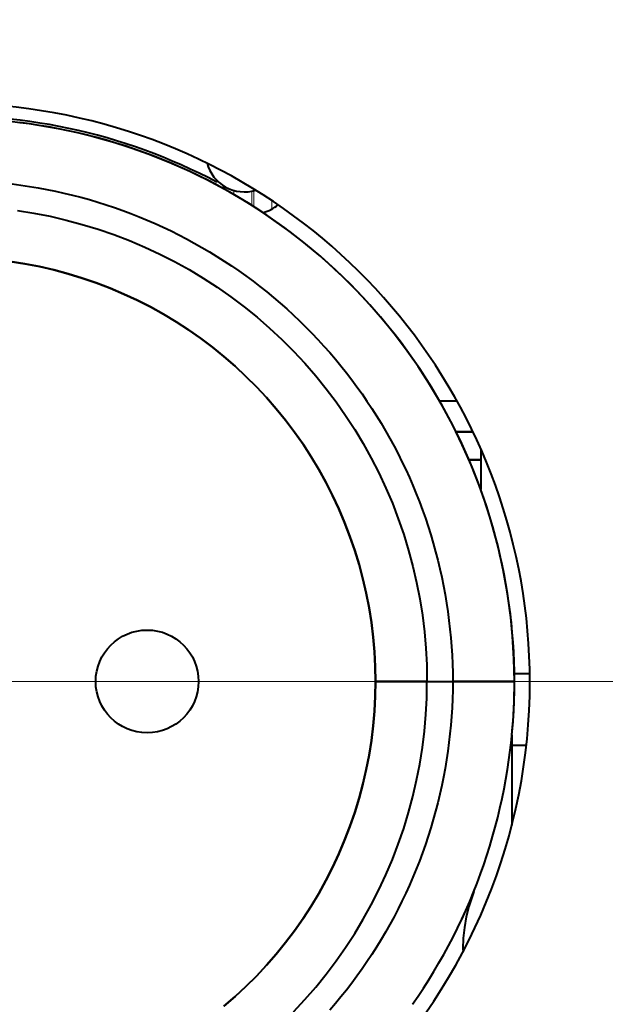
# Model space of a CAD drawing. Header units: millimetres. Extents: x 0 to 420, y -2 to 296.
# Tile 26 of 34: x 191 to 203, y 174 to 194. Entities that reach past the tile are written whole.
import ezdxf
from ezdxf.enums import TextEntityAlignment as Align
from ezdxf.lldxf.tags import DXFTag

# ---------------------------------------------------------------- set-up
doc = ezdxf.new("R2010")
doc.units = ezdxf.units.MM
for name, color, linetype in [('__NAS04_PROGETTI', 7, 'Continuous'), ('Default', 7, 'Continuous'), ('DV1_Predefinito', 7, 'Continuous'), ('ME001036.00.04', 7, 'Continuous'), ('ME001049.00.01', 7, 'Continuous')]:
    doc.layers.add(name, color=color, linetype=linetype)
doc.styles.add('SEACAD_Solid_Edge_ISO', font='txt')
doc.styles.add('SEACAD_Solid_Edge_ISOI', font='seisoi.ttf')
tags = doc.linetypes.add('CENTER2', pattern=[28.575, 19.05, -3.175, 3.175, -3.175]).pattern_tags.tags
tags[10:11] = [DXFTag(74, 4), DXFTag(75, 0), DXFTag(340, '0'), DXFTag(46, 0.0), DXFTag(50, 0.0), DXFTag(44, 0.0), DXFTag(45, 0.0)]
tags[8:9] = [DXFTag(74, 4), DXFTag(75, 0), DXFTag(340, '0'), DXFTag(46, 0.0), DXFTag(50, 0.0), DXFTag(44, 0.0), DXFTag(45, 0.0)]
tags[6:7] = [DXFTag(74, 4), DXFTag(75, 0), DXFTag(340, '0'), DXFTag(46, 0.0), DXFTag(50, 0.0), DXFTag(44, 0.0), DXFTag(45, 0.0)]
tags[4:5] = [DXFTag(74, 4), DXFTag(75, 0), DXFTag(340, '0'), DXFTag(46, 0.0), DXFTag(50, 0.0), DXFTag(44, 0.0), DXFTag(45, 0.0)]
doc.dimstyles.new('ISO', dxfattribs={"dimtxt": 3.5, "dimasz": 3.5, "dimexe": 1.75, "dimexo": 0, "dimgap": 0.875, "dimtad": 1, "dimtxsty": 'SEACAD_Solid_Edge_ISO', "dimblk1": '_SE_FILLED', "dimblk2": '_SE_FILLED', "dimsah": 1, "dimcen": 1.75, "dimadec": 1, "dimazin": 0, "dimtfac": 0.5, "dimtdec": 3, "dimtmove": 0, "dimatfit": 3, "dimfxl": 1, "dimarcsym": 0})

# ---------------------------------------------------------------- blocks, each defined once
blk = doc.blocks.new('SE')
at = {"layer": '__NAS04_PROGETTI', "color": 7, "linetype": 'Continuous', "lineweight": 40}
for p, q in [((191.31, 191.531), (191.12, 191.553)), ((191.315, 191.579), (191.125, 191.6)), ((191.497, 191.508), (191.308, 191.533)), ((191.499, 191.506), (191.31, 191.531)), ((191.506, 191.554), (191.315, 191.579)), ((191.696, 191.525), (191.506, 191.554)), ((191.686, 191.479), (191.497, 191.508)), ((191.688, 191.478), (191.499, 191.506)), ((191.875, 191.448), (191.686, 191.479)), ((191.877, 191.446), (191.688, 191.478)), ((191.885, 191.494), (191.696, 191.525)), ((192.063, 191.413), (191.875, 191.448)), ((192.064, 191.411), (191.877, 191.446)), ((192.074, 191.459), (191.885, 191.494)), ((192.25, 191.375), (192.063, 191.413)), ((192.252, 191.373), (192.064, 191.411)), ((192.262, 191.42), (192.074, 191.459)), ((192.437, 191.334), (192.25, 191.375)), ((192.438, 191.332), (192.252, 191.373)), ((192.449, 191.379), (192.262, 191.42)), ((192.636, 191.334), (192.449, 191.379)), ((192.622, 191.289), (192.437, 191.334)), ((192.624, 191.287), (192.438, 191.332)), ((192.807, 191.241), (192.622, 191.289)), ((192.809, 191.24), (192.624, 191.287)), ((192.822, 191.286), (192.636, 191.334)), ((192.992, 191.19), (192.807, 191.241)), ((192.993, 191.188), (192.809, 191.24)), ((193.007, 191.235), (192.822, 191.286)), ((193.175, 191.136), (192.992, 191.19)), ((193.177, 191.134), (192.993, 191.188)), ((193.191, 191.18), (193.007, 191.235)), ((193.374, 191.122), (193.191, 191.18)), ((193.357, 191.078), (193.175, 191.136)), ((193.359, 191.077), (193.177, 191.134)), ((193.538, 191.018), (193.357, 191.078)), ((193.54, 191.016), (193.359, 191.077)), ((193.556, 191.061), (193.374, 191.122)), ((193.387, 191.068), (193.387, 191.067)), ((193.718, 190.954), (193.538, 191.018)), ((193.72, 190.952), (193.54, 191.016)), ((193.737, 190.997), (193.556, 191.061)), ((193.916, 190.93), (193.737, 190.997)), ((193.897, 190.887), (193.718, 190.954)), ((193.899, 190.885), (193.72, 190.952)), ((194.075, 190.817), (193.897, 190.887)), ((194.077, 190.815), (193.899, 190.885)), ((194.095, 190.86), (193.916, 190.93)), ((194.252, 190.744), (194.075, 190.817)), ((194.254, 190.742), (194.077, 190.815)), ((194.272, 190.786), (194.095, 190.86)), ((194.448, 190.71), (194.272, 190.786)), ((194.427, 190.668), (194.252, 190.744)), ((194.429, 190.666), (194.254, 190.742)), ((194.601, 190.588), (194.427, 190.668)), ((194.603, 190.587), (194.429, 190.666)), ((194.623, 190.63), (194.448, 190.71)), ((194.773, 190.506), (194.601, 190.588)), ((194.775, 190.504), (194.603, 190.587)), ((194.796, 190.548), (194.623, 190.63)), ((194.945, 190.421), (194.773, 190.506)), ((194.775, 190.505), (194.775, 190.505)), ((194.946, 190.419), (194.775, 190.504)), ((194.968, 190.462), (194.796, 190.548)), ((195.114, 190.333), (194.945, 190.421)), ((195.116, 190.331), (194.946, 190.419)), ((195.138, 190.373), (194.968, 190.462)), ((195.151, 190.398), (195.138, 190.373)), ((191.163, 190.34), (191.332, 190.318)), ((191.332, 190.318), (191.5, 190.293)), ((191.5, 190.293), (191.668, 190.265)), ((191.668, 190.265), (191.835, 190.234)), ((191.835, 190.234), (192.002, 190.2)), ((192.002, 190.2), (192.168, 190.163)), ((195.282, 190.241), (195.114, 190.333)), ((195.284, 190.24), (195.116, 190.331)), ((195.265, 190.306), (195.282, 190.241)), ((195.45, 190.146), (195.284, 190.24)), ((192.168, 190.163), (192.334, 190.123)), ((192.334, 190.123), (192.499, 190.08)), ((192.499, 190.08), (192.663, 190.035)), ((192.663, 190.035), (192.826, 189.987)), ((195.615, 190.049), (195.45, 190.146)), ((195.778, 189.949), (195.615, 190.049)), ((191.262, 189.823), (191.581, 189.772)), ((192.826, 189.987), (192.988, 189.935)), ((192.988, 189.935), (193.149, 189.881)), ((193.149, 189.881), (193.31, 189.825)), ((193.31, 189.825), (193.469, 189.765)), ((195.939, 189.846), (195.778, 189.949)), ((196.098, 189.741), (195.939, 189.846)), ((191.581, 189.772), (191.898, 189.71)), ((191.898, 189.71), (192.213, 189.638)), ((192.213, 189.638), (192.525, 189.554)), ((193.469, 189.765), (193.628, 189.703)), ((193.628, 189.703), (193.785, 189.638)), ((193.785, 189.638), (193.941, 189.57)), ((196.256, 189.632), (196.098, 189.741)), ((196.411, 189.521), (196.256, 189.632)), ((192.525, 189.554), (192.834, 189.46)), ((192.834, 189.46), (193.139, 189.355)), ((193.941, 189.57), (194.096, 189.499)), ((194.096, 189.499), (194.249, 189.426)), ((194.249, 189.426), (194.402, 189.35)), ((196.565, 189.408), (196.411, 189.521)), ((193.139, 189.355), (193.44, 189.239)), ((193.44, 189.239), (193.737, 189.113)), ((194.402, 189.35), (194.552, 189.271)), ((194.552, 189.271), (194.702, 189.19)), ((196.717, 189.291), (196.565, 189.408)), ((196.866, 189.172), (196.717, 189.291)), ((193.737, 189.113), (194.03, 188.976)), ((194.702, 189.19), (194.85, 189.106)), ((194.85, 189.106), (194.997, 189.02)), ((197.014, 189.051), (196.866, 189.172)), ((197.159, 188.927), (197.014, 189.051)), ((194.03, 188.976), (194.318, 188.83)), ((194.997, 189.02), (195.142, 188.931)), ((195.142, 188.931), (195.285, 188.84)), ((197.302, 188.8), (197.159, 188.927)), ((191.123, 188.832), (191.408, 188.787)), ((191.408, 188.787), (191.123, 188.832)), ((191.408, 188.787), (191.69, 188.732)), ((191.69, 188.732), (191.408, 188.787)), ((191.69, 188.732), (191.971, 188.668)), ((191.971, 188.668), (191.69, 188.732)), ((191.971, 188.668), (192.249, 188.593)), ((192.249, 188.593), (191.971, 188.668)), ((194.318, 188.83), (194.6, 188.673)), ((194.6, 188.673), (194.877, 188.507)), ((195.285, 188.84), (195.427, 188.746)), ((195.427, 188.746), (195.567, 188.649)), ((197.443, 188.671), (197.302, 188.8)), ((197.582, 188.539), (197.443, 188.671)), ((192.249, 188.593), (192.525, 188.509)), ((192.525, 188.509), (192.249, 188.593)), ((192.525, 188.509), (192.797, 188.415)), ((192.797, 188.415), (192.525, 188.509)), ((194.877, 188.507), (195.148, 188.331)), ((195.567, 188.649), (195.706, 188.551)), ((195.706, 188.551), (195.843, 188.449)), ((197.718, 188.405), (197.582, 188.539)), ((192.797, 188.415), (193.066, 188.312)), ((193.066, 188.312), (192.797, 188.415)), ((193.066, 188.312), (193.331, 188.199)), ((193.331, 188.199), (193.066, 188.312)), ((195.148, 188.331), (195.412, 188.146)), ((195.843, 188.449), (195.978, 188.346)), ((195.978, 188.346), (196.111, 188.24)), ((197.852, 188.269), (197.718, 188.405)), ((193.331, 188.199), (193.592, 188.078)), ((193.592, 188.078), (193.331, 188.199)), ((195.412, 188.146), (195.67, 187.952)), ((196.111, 188.24), (196.242, 188.132)), ((196.242, 188.132), (196.372, 188.021)), ((197.983, 188.131), (197.852, 188.269)), ((198.113, 187.99), (197.983, 188.131)), ((193.592, 188.078), (193.848, 187.947)), ((193.848, 187.947), (193.592, 188.078)), ((193.848, 187.947), (194.1, 187.807)), ((194.1, 187.807), (193.848, 187.947)), ((195.67, 187.952), (195.921, 187.749)), ((196.372, 188.021), (196.499, 187.908)), ((196.499, 187.908), (196.625, 187.793)), ((198.239, 187.846), (198.113, 187.99)), ((194.1, 187.807), (194.347, 187.659)), ((194.347, 187.659), (194.1, 187.807)), ((195.921, 187.749), (196.165, 187.537)), ((196.625, 187.793), (196.748, 187.676)), ((198.363, 187.701), (198.239, 187.846)), ((198.485, 187.554), (198.363, 187.701)), ((194.347, 187.659), (194.588, 187.502)), ((194.588, 187.502), (194.347, 187.659)), ((196.165, 187.537), (196.401, 187.317)), ((196.748, 187.676), (196.869, 187.557)), ((196.869, 187.557), (196.989, 187.436)), ((198.604, 187.404), (198.485, 187.554)), ((194.588, 187.502), (194.824, 187.337)), ((194.824, 187.337), (194.588, 187.502)), ((194.824, 187.337), (195.054, 187.164)), ((195.054, 187.164), (194.824, 187.337)), ((196.401, 187.317), (196.629, 187.088)), ((196.989, 187.436), (197.106, 187.312)), ((198.72, 187.253), (198.604, 187.404)), ((195.054, 187.164), (195.278, 186.983)), ((195.278, 186.982), (195.054, 187.164)), ((197.106, 187.312), (197.221, 187.187)), ((197.221, 187.187), (197.334, 187.059)), ((198.834, 187.099), (198.72, 187.253)), ((195.278, 186.983), (195.495, 186.794)), ((195.495, 186.794), (195.278, 186.982)), ((196.629, 187.088), (196.849, 186.852)), ((197.334, 187.059), (197.444, 186.93)), ((198.945, 186.943), (198.834, 187.099)), ((199.053, 186.786), (198.945, 186.943)), ((195.495, 186.794), (195.706, 186.597)), ((195.706, 186.597), (195.495, 186.794)), ((196.849, 186.852), (197.061, 186.608)), ((197.444, 186.93), (197.552, 186.799)), ((197.552, 186.799), (197.658, 186.665)), ((199.159, 186.626), (199.053, 186.786)), ((195.706, 186.597), (195.91, 186.394)), ((195.91, 186.394), (195.706, 186.597)), ((197.061, 186.608), (197.264, 186.357)), ((197.658, 186.665), (197.762, 186.53)), ((199.261, 186.465), (199.159, 186.626)), ((195.91, 186.394), (196.106, 186.183)), ((196.106, 186.183), (195.91, 186.394)), ((197.762, 186.53), (197.863, 186.394)), ((197.863, 186.394), (197.962, 186.255)), ((199.361, 186.302), (199.261, 186.465)), ((196.106, 186.183), (196.295, 185.966)), ((196.295, 185.966), (196.106, 186.183)), ((197.264, 186.357), (197.459, 186.1)), ((197.962, 186.255), (198.058, 186.115)), ((199.458, 186.138), (199.361, 186.302)), ((197.459, 186.1), (197.644, 185.835)), ((198.058, 186.115), (198.152, 185.973)), ((199.552, 185.971), (199.458, 186.138)), ((199.468, 186.121), (199.806, 186.121)), ((196.295, 185.966), (196.476, 185.742)), ((196.476, 185.742), (196.295, 185.966)), ((197.644, 185.835), (197.82, 185.564)), ((198.152, 185.973), (198.244, 185.829)), ((198.244, 185.829), (198.332, 185.684)), ((199.643, 185.803), (199.552, 185.971)), ((199.732, 185.634), (199.643, 185.803)), ((196.476, 185.742), (196.65, 185.512)), ((196.65, 185.512), (196.476, 185.742)), ((198.332, 185.684), (198.419, 185.538)), ((199.817, 185.463), (199.732, 185.634)), ((196.65, 185.512), (196.815, 185.276)), ((196.815, 185.276), (196.65, 185.512)), ((197.82, 185.564), (197.986, 185.288)), ((198.419, 185.538), (198.503, 185.39)), ((199.788, 185.521), (200.117, 185.521)), ((200.117, 185.521), (199.788, 185.521)), ((199.899, 185.29), (199.817, 185.463)), ((196.815, 185.276), (196.972, 185.034)), ((196.972, 185.034), (196.815, 185.276)), ((197.986, 185.288), (198.142, 185.005)), ((198.503, 185.39), (198.584, 185.24)), ((198.584, 185.24), (198.662, 185.089)), ((199.978, 185.116), (199.899, 185.29)), ((196.972, 185.034), (197.12, 184.788)), ((197.12, 184.788), (196.972, 185.034)), ((198.662, 185.089), (198.738, 184.937)), ((200.055, 184.941), (199.978, 185.116)), ((200.27, 185.189), (200.27, 184.971)), ((198.142, 185.005), (198.289, 184.718)), ((198.738, 184.937), (198.812, 184.783)), ((200.27, 184.971), (200.042, 184.971)), ((200.042, 184.971), (200.27, 184.971)), ((200.128, 184.765), (200.055, 184.941)), ((200.27, 184.971), (200.27, 184.394)), ((197.12, 184.788), (197.259, 184.536)), ((197.259, 184.536), (197.12, 184.788)), ((198.289, 184.718), (198.425, 184.425)), ((198.812, 184.783), (198.882, 184.628)), ((200.198, 184.587), (200.128, 184.765)), ((197.259, 184.536), (197.39, 184.279)), ((197.39, 184.279), (197.259, 184.536)), ((198.882, 184.628), (198.95, 184.472)), ((198.95, 184.472), (199.015, 184.315)), ((200.265, 184.408), (200.198, 184.587)), ((197.39, 184.279), (197.512, 184.018)), ((197.512, 184.018), (197.39, 184.279)), ((198.425, 184.425), (198.552, 184.128)), ((199.015, 184.315), (199.078, 184.157)), ((200.329, 184.228), (200.265, 184.408)), ((198.552, 184.128), (198.667, 183.826)), ((199.078, 184.157), (199.137, 183.997)), ((200.389, 184.046), (200.329, 184.228)), ((197.512, 184.018), (197.624, 183.753)), ((197.624, 183.753), (197.512, 184.018)), ((199.137, 183.997), (199.194, 183.837)), ((200.447, 183.864), (200.389, 184.046)), ((197.624, 183.753), (197.728, 183.484)), ((197.728, 183.484), (197.624, 183.753)), ((198.667, 183.826), (198.772, 183.521)), ((199.194, 183.837), (199.248, 183.676)), ((200.501, 183.681), (200.447, 183.864)), ((200.552, 183.497), (200.501, 183.681)), ((198.772, 183.521), (198.867, 183.212)), ((199.248, 183.676), (199.299, 183.513)), ((199.299, 183.513), (199.347, 183.35)), ((200.6, 183.312), (200.552, 183.497)), ((197.728, 183.484), (197.821, 183.212)), ((197.821, 183.212), (197.728, 183.484)), ((199.347, 183.35), (199.393, 183.186)), ((200.644, 183.126), (200.6, 183.312)), ((197.821, 183.212), (197.906, 182.937)), ((197.906, 182.937), (197.821, 183.212)), ((198.867, 183.212), (198.95, 182.9)), ((199.393, 183.186), (199.435, 183.021)), ((200.686, 182.939), (200.644, 183.126)), ((197.906, 182.937), (197.98, 182.658)), ((197.98, 182.658), (197.906, 182.937)), ((199.435, 183.021), (199.475, 182.856)), ((200.724, 182.752), (200.686, 182.939)), ((198.95, 182.9), (199.023, 182.586)), ((199.475, 182.856), (199.512, 182.69)), ((200.759, 182.564), (200.724, 182.752)), ((197.98, 182.658), (198.045, 182.378)), ((198.045, 182.378), (197.98, 182.658)), ((199.023, 182.586), (199.085, 182.269)), ((199.512, 182.69), (199.546, 182.523)), ((200.79, 182.376), (200.759, 182.564)), ((198.045, 182.378), (198.1, 182.095)), ((198.1, 182.095), (198.045, 182.378)), ((199.546, 182.523), (199.577, 182.356)), ((199.577, 182.356), (199.605, 182.188)), ((200.819, 182.187), (200.79, 182.376)), ((199.085, 182.269), (199.135, 181.95)), ((199.605, 182.188), (199.63, 182.02)), ((200.843, 181.997), (200.819, 182.187)), ((198.1, 182.095), (198.145, 181.811)), ((198.145, 181.811), (198.1, 182.095)), ((199.63, 182.02), (199.652, 181.851)), ((200.865, 181.807), (200.843, 181.997)), ((198.145, 181.811), (198.18, 181.525)), ((198.18, 181.525), (198.145, 181.811)), ((199.135, 181.95), (199.174, 181.63)), ((199.652, 181.851), (199.672, 181.682)), ((200.883, 181.617), (200.865, 181.807)), ((199.174, 181.63), (199.203, 181.308)), ((199.672, 181.682), (199.688, 181.512)), ((200.898, 181.426), (200.883, 181.617)), ((198.18, 181.525), (198.205, 181.238)), ((198.205, 181.238), (198.18, 181.525)), ((199.688, 181.512), (199.701, 181.343)), ((200.91, 181.236), (200.898, 181.426)), ((198.205, 181.238), (198.22, 180.951)), ((198.22, 180.951), (198.205, 181.238)), ((199.203, 181.308), (199.219, 180.985)), ((199.701, 181.343), (199.712, 181.173)), ((200.918, 181.045), (200.91, 181.236)), ((199.712, 181.173), (199.719, 181.003)), ((199.719, 181.003), (199.724, 180.833)), ((200.923, 180.854), (200.918, 181.045)), ((198.22, 180.951), (198.225, 180.663)), ((198.225, 180.663), (198.22, 180.951)), ((199.219, 180.985), (199.225, 180.663)), ((199.724, 180.833), (199.725, 180.663)), ((200.925, 180.663), (200.923, 180.854)), ((200.924, 180.815), (201.224, 180.815)), ((198.22, 180.375), (198.225, 180.663)), ((198.225, 180.663), (198.22, 180.375)), ((198.225, 180.663), (199.725, 180.663)), ((198.225, 180.663), (199.725, 180.663)), ((199.225, 180.663), (198.225, 180.663)), ((199.225, 180.663), (198.225, 180.663)), ((199.219, 180.34), (199.225, 180.663)), ((199.725, 180.663), (199.724, 180.493)), ((199.725, 180.663), (200.925, 180.663)), ((200.925, 180.663), (199.725, 180.663)), ((200.923, 180.472), (200.925, 180.663)), ((199.724, 180.493), (199.719, 180.322)), ((200.918, 180.281), (200.923, 180.472)), ((198.205, 180.087), (198.22, 180.375)), ((198.22, 180.375), (198.205, 180.087)), ((199.203, 180.017), (199.219, 180.34)), ((199.719, 180.322), (199.712, 180.152)), ((200.91, 180.09), (200.918, 180.281)), ((198.18, 179.8), (198.205, 180.087)), ((198.205, 180.087), (198.18, 179.8)), ((199.712, 180.152), (199.701, 179.983)), ((200.898, 179.899), (200.91, 180.09)), ((199.174, 179.696), (199.203, 180.017)), ((199.701, 179.983), (199.688, 179.813)), ((200.883, 179.708), (200.898, 179.899)), ((198.145, 179.514), (198.18, 179.8)), ((198.18, 179.8), (198.145, 179.514)), ((199.135, 179.375), (199.174, 179.696)), ((199.688, 179.813), (199.672, 179.644)), ((200.865, 179.518), (200.883, 179.708)), ((198.1, 179.23), (198.145, 179.514)), ((198.145, 179.514), (198.1, 179.23)), ((199.652, 179.474), (199.63, 179.306)), ((199.672, 179.644), (199.652, 179.474)), ((200.843, 179.328), (200.865, 179.518)), ((200.875, 179.622), (200.875, 177.868)), ((199.085, 179.056), (199.135, 179.375)), ((199.63, 179.306), (199.605, 179.137)), ((200.819, 179.139), (200.843, 179.328)), ((201.157, 179.415), (200.875, 179.415)), ((198.045, 178.947), (198.1, 179.23)), ((198.1, 179.23), (198.045, 178.947)), ((199.605, 179.137), (199.577, 178.97)), ((200.79, 178.95), (200.819, 179.139)), ((197.98, 178.667), (198.045, 178.947)), ((198.045, 178.947), (197.98, 178.667)), ((199.023, 178.739), (199.085, 179.056)), ((199.577, 178.97), (199.546, 178.802)), ((200.759, 178.761), (200.79, 178.95)), ((198.95, 178.425), (199.023, 178.739)), ((199.546, 178.802), (199.512, 178.636)), ((200.724, 178.573), (200.759, 178.761)), ((197.906, 178.389), (197.98, 178.667)), ((197.98, 178.667), (197.906, 178.389)), ((199.512, 178.636), (199.475, 178.469)), ((200.686, 178.386), (200.724, 178.573)), ((197.821, 178.113), (197.906, 178.389)), ((197.906, 178.389), (197.821, 178.113)), ((198.867, 178.113), (198.95, 178.425)), ((199.475, 178.469), (199.435, 178.304)), ((200.644, 178.199), (200.686, 178.386)), ((199.393, 178.139), (199.347, 177.975)), ((199.435, 178.304), (199.393, 178.139)), ((200.6, 178.014), (200.644, 178.199)), ((197.728, 177.841), (197.821, 178.113)), ((197.821, 178.113), (197.728, 177.841)), ((198.772, 177.804), (198.867, 178.113)), ((199.347, 177.975), (199.299, 177.812)), ((200.552, 177.829), (200.6, 178.014)), ((197.624, 177.572), (197.728, 177.841)), ((197.728, 177.841), (197.624, 177.572)), ((198.667, 177.499), (198.772, 177.804)), ((199.299, 177.812), (199.248, 177.65)), ((200.501, 177.644), (200.552, 177.829)), ((197.512, 177.307), (197.624, 177.572)), ((197.624, 177.572), (197.512, 177.307)), ((199.248, 177.65), (199.194, 177.488)), ((200.447, 177.461), (200.501, 177.644)), ((198.552, 177.198), (198.667, 177.499)), ((199.194, 177.488), (199.137, 177.328)), ((200.389, 177.279), (200.447, 177.461)), ((197.39, 177.046), (197.512, 177.307)), ((197.512, 177.307), (197.39, 177.046)), ((198.425, 176.9), (198.552, 177.198)), ((199.078, 177.169), (199.015, 177.01)), ((199.137, 177.328), (199.078, 177.169)), ((200.329, 177.098), (200.389, 177.279)), ((197.259, 176.79), (197.39, 177.046)), ((197.39, 177.046), (197.259, 176.789)), ((199.015, 177.01), (198.95, 176.853)), ((200.265, 176.918), (200.329, 177.098)), ((197.12, 176.538), (197.259, 176.79)), ((197.259, 176.789), (197.12, 176.538)), ((198.289, 176.608), (198.425, 176.9)), ((198.95, 176.853), (198.882, 176.697)), ((200.198, 176.739), (200.265, 176.918)), ((198.142, 176.32), (198.289, 176.608)), ((198.882, 176.697), (198.812, 176.542)), ((200.128, 176.561), (200.198, 176.739)), ((196.972, 176.291), (197.12, 176.538)), ((197.12, 176.538), (196.972, 176.291)), ((198.812, 176.542), (198.738, 176.389)), ((200.135, 176.578), (200.039, 176.287)), ((200.055, 176.384), (200.128, 176.561)), ((200.055, 176.384), (200.108, 176.514)), ((200.131, 176.568), (200.135, 176.578)), ((196.815, 176.049), (196.972, 176.291)), ((196.972, 176.291), (196.815, 176.049)), ((197.986, 176.038), (198.142, 176.32)), ((198.662, 176.236), (198.584, 176.085)), ((198.738, 176.389), (198.662, 176.236)), ((199.899, 176.035), (199.978, 176.209)), ((199.899, 176.034), (199.979, 176.208)), ((199.978, 176.209), (200.055, 176.384)), ((199.979, 176.208), (200.055, 176.384)), ((200.039, 176.287), (199.989, 176.084)), ((196.65, 175.813), (196.815, 176.049)), ((196.815, 176.049), (196.65, 175.813)), ((197.82, 175.761), (197.986, 176.038)), ((198.584, 176.085), (198.503, 175.936)), ((199.817, 175.862), (199.899, 176.035)), ((199.817, 175.862), (199.899, 176.034)), ((199.989, 176.084), (199.952, 175.878)), ((198.503, 175.936), (198.419, 175.788)), ((199.732, 175.691), (199.817, 175.862)), ((199.732, 175.691), (199.817, 175.862)), ((199.952, 175.878), (199.931, 175.669)), ((196.476, 175.583), (196.65, 175.813)), ((196.65, 175.813), (196.476, 175.583)), ((197.644, 175.49), (197.82, 175.761)), ((198.332, 175.641), (198.244, 175.496)), ((198.419, 175.788), (198.332, 175.641)), ((199.643, 175.522), (199.732, 175.691)), ((199.644, 175.521), (199.732, 175.691)), ((199.931, 175.669), (199.923, 175.46)), ((196.295, 175.36), (196.476, 175.583)), ((196.476, 175.583), (196.295, 175.36)), ((197.459, 175.226), (197.644, 175.49)), ((198.244, 175.496), (198.152, 175.352)), ((199.552, 175.354), (199.643, 175.522)), ((199.552, 175.354), (199.644, 175.521)), ((199.923, 175.46), (199.925, 175.403)), ((196.106, 175.142), (196.295, 175.36)), ((196.295, 175.36), (196.106, 175.142)), ((198.152, 175.352), (198.058, 175.211)), ((199.458, 175.188), (199.552, 175.354)), ((199.458, 175.187), (199.552, 175.354)), ((195.91, 174.932), (196.106, 175.142)), ((196.106, 175.142), (195.91, 174.932)), ((197.264, 174.968), (197.459, 175.226)), ((197.962, 175.07), (197.863, 174.932)), ((198.058, 175.211), (197.962, 175.07)), ((199.361, 175.023), (199.458, 175.188)), ((199.361, 175.022), (199.458, 175.187)), ((195.706, 174.728), (195.91, 174.932)), ((195.91, 174.932), (195.706, 174.728)), ((197.061, 174.717), (197.264, 174.968)), ((197.863, 174.932), (197.762, 174.795)), ((199.261, 174.86), (199.361, 175.023)), ((199.261, 174.86), (199.361, 175.022)), ((195.495, 174.532), (195.706, 174.728)), ((195.706, 174.728), (195.495, 174.532)), ((196.849, 174.473), (197.061, 174.717)), ((197.762, 174.795), (197.658, 174.66)), ((199.053, 174.539), (199.159, 174.699)), ((199.053, 174.539), (199.159, 174.698)), ((199.159, 174.699), (199.261, 174.86)), ((199.159, 174.698), (199.261, 174.86)), ((195.278, 174.343), (195.495, 174.532)), ((195.495, 174.532), (195.278, 174.343)), ((197.552, 174.527), (197.444, 174.395)), ((197.658, 174.66), (197.552, 174.527)), ((198.945, 174.382), (199.053, 174.539)), ((198.945, 174.382), (199.053, 174.539)), ((196.629, 174.237), (196.849, 174.473)), ((197.444, 174.395), (197.334, 174.266))]:
    blk.add_line(p, q, dxfattribs=at)
blk.add_circle((193.785, 180.663), 1, dxfattribs=at)
blk.add_circle((193.785, 180.663), 1, dxfattribs=at)
for centre, radius, start, end in [((189.975, 180.663), 10.95, 0, 71.846), ((195.674, 190.936), 0.75, 194.8948, 287.1178), ((195.69, 190.823), 1.1, 288.5474, 305.9068), ((189.975, 180.663), 10.95, 354.5209, 360)]:
    blk.add_arc(centre, radius, start, end, dxfattribs=at)
at = {"layer": 'DV1_Predefinito', "color": 7, "linetype": 'CENTER2', "lineweight": 9}
blk.add_line((102.546, 180.663), (239.286, 180.663), dxfattribs=at)
at = {"layer": 'ME001036.00.04', "color": 7, "linetype": 'Continuous', "lineweight": 40}
for start, end in [(0, 313.9061), (315.2468, 360)]:
    blk.add_arc((189.975, 180.652), 11.25, start, end, dxfattribs=at)
at = {"layer": 'ME001049.00.01', "color": 7, "linetype": 'Continuous', "lineweight": 13}
for p, q in [((195.467, 190.136), (195.467, 190.214)), ((195.817, 190.199), (195.817, 189.924)), ((195.858, 189.898), (195.858, 190.208)), ((196.208, 190.018), (196.208, 189.852))]:
    blk.add_line(p, q, dxfattribs=at)
blk = doc.blocks.new('DMBLK14')
at = {"layer": 'Default', "linetype": 'Continuous', "lineweight": 18}
for points in [[(67.689, 236.652), (68.855, 236.652), (68.272, 240.152)], [(67.689, 165.652), (68.272, 162.152), (68.855, 165.652)]]:
    blk.add_hatch(color=7, dxfattribs=at).paths.add_polyline_path(points)
at = {"layer": 'Default', "color": 7, "linetype": 'Continuous', "lineweight": 18}
for p, q in [((231.475, 240.152), (66.522, 240.152)), ((68.272, 240.152), (68.272, 162.152)), ((231.475, 162.152), (66.522, 162.152))]:
    blk.add_line(p, q, dxfattribs=at)
at = {"layer": 'Default', "color": 7, "linetype": 'Continuous', "lineweight": 18, "style": 'SEACAD_Solid_Edge_ISOI'}
blk.add_text('78', height=3.5, rotation=90, dxfattribs=at).set_placement((63.897, 198.925), align=Align.TOP_LEFT)
blk = doc.blocks.new('_SE_FILLED')
at = {"color": 0}
blk.add_line((0, 0), (-1, 0), dxfattribs=at)
blk.add_solid([(0, 0), (-1, -0.1665), (-1, 0.1665), (0, 0)], dxfattribs=at)

msp = doc.modelspace()

# ---------------------------------------------------------------- block references
at = {"layer": 'Default'}
msp.add_blockref('SE', (0, 0), dxfattribs=at)

# ---------------------------------------------------------------- dimensions: what is measured, and where the dimension line sits
at = {"layer": 'Default', "color": 7, "linetype": 'Continuous', "lineweight": 18}
dim = msp.add_linear_dim(base=(68.272, 240.152), p1=(231.475, 240.152), p2=(231.475, 162.152), angle=270, text='\\A1;<>', dimstyle='ISO', dxfattribs=at)
dim.commit()
dim.dimension.update_dxf_attribs({"geometry": 'DMBLK14', "text_midpoint": (68.272, 201.152), "dimtype": 161})

doc.saveas('drawing.dxf')
